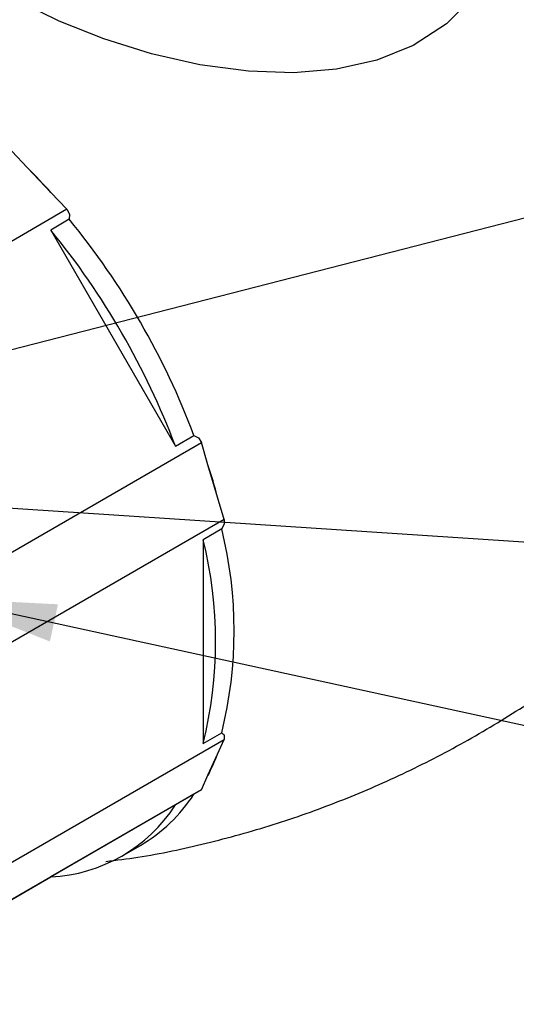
# Model space of a CAD drawing. Header units: millimetres. Extents: x 0 to 420, y 0 to 297.
# Tile 10 of 14: x 363 to 377, y 119 to 147. Entities that reach past the tile are written whole.
import ezdxf

# ---------------------------------------------------------------- set-up
doc = ezdxf.new("R2010")
doc.units = ezdxf.units.MM
doc.dimstyles.new('SLDDIMSTYLE3', dxfattribs={"dimtxt": 0.18, "dimasz": 1.016, "dimexe": 0, "dimexo": 0.0625, "dimgap": 0, "dimtad": 0, "dimtih": 1, "dimtoh": 1, "dimdec": 0, "dimrnd": 1e-09, "dimzin": 0, "dimdsep": 46, "dimtxsty": 'Standard', "dimblk1": 'DOT', "dimblk2": 'DOT', "dimsah": 1, "dimcen": 0.09, "dimadec": 0, "dimazin": 0, "dimtfac": 1.016, "dimtdec": 0, "dimtofl": 0, "dimtmove": 0, "dimatfit": 3, "dimldrblk": 'DOT', "dimfxl": 0, "dimfrac": 2, "dimtolj": 1, "dimtzin": 0, "dimarcsym": 0})
doc.dimstyles.new('SLDDIMSTYLE4', dxfattribs={"dimtxt": 0.18, "dimasz": 3.302, "dimexe": 0, "dimexo": 0.0625, "dimgap": 0, "dimtad": 0, "dimtih": 1, "dimtoh": 1, "dimdec": 0, "dimrnd": 1e-09, "dimzin": 0, "dimdsep": 46, "dimtxsty": 'Standard', "dimsah": 1, "dimcen": 0.09, "dimadec": 0, "dimazin": 0, "dimtfac": 3.302, "dimtdec": 0, "dimtofl": 0, "dimtmove": 0, "dimatfit": 3, "dimfxl": 0, "dimfrac": 2, "dimtolj": 1, "dimtzin": 0, "dimarcsym": 0})

# ---------------------------------------------------------------- blocks, each defined once
blk = doc.blocks.new('_Dot')
at = {"color": 0, "linetype": 'ByBlock', "lineweight": -2}
blk.add_line((-0.5, 0), (-1, 0), dxfattribs=at)
at = {"color": 0, "linetype": 'ByBlock', "const_width": 0.5}
blk.add_lwpolyline([(-0.25, 0, 1), (0.25, 0, 1)], format="xyb", close=True, dxfattribs=at)

msp = doc.modelspace()

# ---------------------------------------------------------------- linework, layer by layer
at = {"color": 7, "linetype": 'Continuous', "lineweight": 25}
for p, q in [((362.836, 142.808), (362.381, 143.288)), ((363.499, 142.107), (362.836, 142.808)), ((363.954, 141.627), (363.499, 142.107)), ((363.954, 141.627), (357.202, 137.729)), ((363.954, 141.627), (364.034, 141.49)), ((364.025, 141.341), (363.495, 141.035)), ((364.034, 141.49), (364.025, 141.341)), ((363.495, 141.035), (367.055, 134.869)), ((367.055, 134.869), (367.585, 135.175)), ((367.585, 135.175), (367.719, 135.107)), ((361.045, 131.072), (367.798, 134.97)), ((367.719, 135.107), (367.798, 134.97)), ((367.986, 134.336), (367.798, 134.97)), ((368.261, 133.412), (367.986, 134.336)), ((368.449, 132.777), (368.261, 133.412)), ((368.449, 132.777), (361.697, 128.879)), ((368.449, 132.648), (368.379, 132.505)), ((368.449, 132.777), (368.449, 132.648)), ((368.379, 132.505), (367.848, 132.199)), ((367.848, 132.199), (367.848, 126.385)), ((361.697, 122.603), (368.449, 126.501)), ((367.848, 126.385), (368.379, 126.691)), ((368.261, 126.084), (368.449, 126.501)), ((368.449, 126.63), (368.449, 126.501)), ((367.986, 125.477), (368.261, 126.084)), ((367.798, 125.061), (367.986, 125.477)), ((367.798, 125.061), (361.045, 121.162)), ((367.798, 125.061), (367.719, 125.015)), ((367.585, 124.938), (367.055, 124.632)), ((367.719, 125.015), (367.585, 124.938)), ((367.055, 124.632), (363.495, 122.576)), ((365.525, 123.17), (366.055, 123.477)), ((357.202, 118.943), (363.495, 122.576))]:
    msp.add_line(p, q, dxfattribs=at)
at = {"color": 7, "linetype": 'Continuous', "lineweight": 25, "flags": 128}
msp.add_lwpolyline([(376.514, 150.484), (376.441, 149.613), (376.115, 148.611), (375.555, 147.69), (374.794, 146.918), (373.845, 146.298), (372.808, 145.879), (371.66, 145.62), (370.425, 145.52), (369.141, 145.564), (367.752, 145.753), (366.373, 146.066), (365.009, 146.491), (363.732, 146.996), (362.633, 147.533), (361.686, 148.102), (360.949, 148.661), (360.395, 149.224), (360.01, 149.851), (359.877, 150.473), (359.877, 150.473)], dxfattribs=at)
at = {"color": 7, "linetype": 'Continuous', "lineweight": 25}
for centre, radius, start, end in [((349.209, 129.234), 19.234, 42.014, 44.887), ((346.961, 127.378), 22.049, 20.708, 39.292), ((346.43, 127.072), 22.049, 20.708, 39.292), ((349.69, 128.396), 19.236, 15.1137, 17.9865), ((356.663, 129.598), 12.071, 346.0645, 13.9355), ((356.133, 129.292), 12.071, 346.0645, 13.9355), ((362.343, 128.396), 6.354, 332.6526, 338.6658), ((363.754, 127.419), 4.565, 300.2695, 327.075), ((363.273, 127.071), 4.5, 272.8264, 327.1843)]:
    msp.add_arc(centre, radius, start, end, dxfattribs=at)
for points, knots in [([(365.073, 123.018), (365.378, 123.056), (366.336, 123.175), (367.935, 123.522), (369.854, 124.049), (371.73, 124.714), (373.552, 125.5), (375.31, 126.402), (376.993, 127.414), (378.593, 128.527), (380.102, 129.732), (381.514, 131.018), (382.818, 132.378), (383.873, 133.608), (384.451, 134.407), (384.669, 134.709)], [0, 0, 0, 0, 0.039607, 0.12471, 0.209652, 0.294311, 0.378595, 0.462426, 0.545739, 0.628464, 0.710519, 0.791836, 0.872337, 0.951929, 1, 1, 1, 1]), ([(368.379, 126.691), (368.384, 126.686), (368.408, 126.666), (368.431, 126.646), (368.449, 126.63)], [0, 0, 0, 0, 0.239247, 1, 1, 1, 1])]:
    msp.add_open_spline(points, degree=3, knots=knots, dxfattribs=at)

# ---------------------------------------------------------------- leaders
at = {"color": 7, "linetype": 'Continuous', "lineweight": 0}
for points, dimstyle in [([(357.101, 136.272), (394.333, 145.818)], 'SLDDIMSTYLE4'), ([(358.618, 133.343), (386.278, 131.533)], 'SLDDIMSTYLE3'), ([(360.361, 130.527), (388.558, 124.39)], 'SLDDIMSTYLE4')]:
    msp.add_leader(points, dimstyle=dimstyle, dxfattribs=at)

doc.saveas('drawing.dxf')
